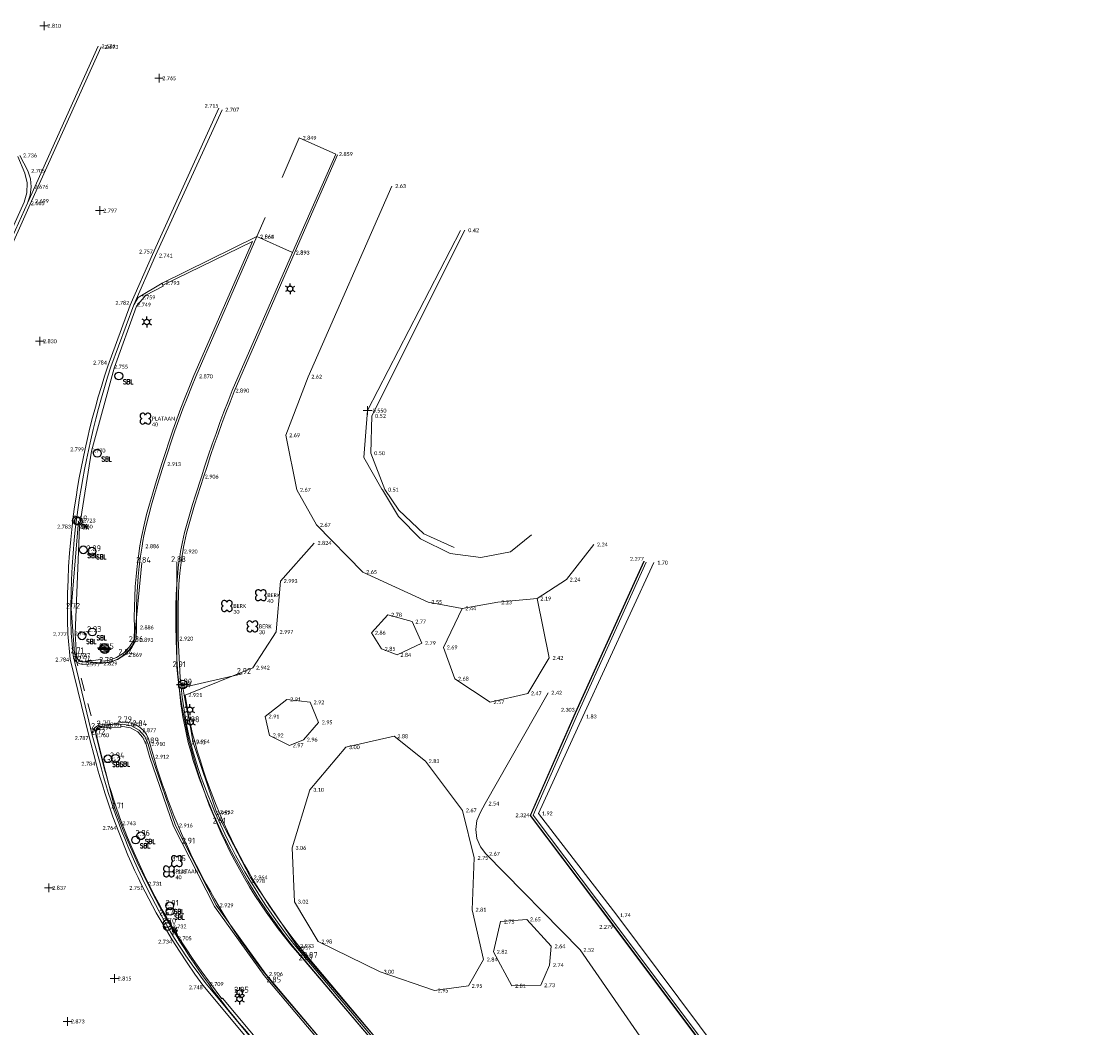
# Model space of a CAD drawing. Header units: metres. Extents: x 152089 to 154194, y 463573 to 464275.
# Tile 10 of 35: x 152446 to 152496, y 463979 to 464026. Entities that reach past the tile are written whole.
import ezdxf
from ezdxf.enums import TextEntityAlignment as Align
from ezdxf.lldxf.tags import DXFTag

# ---------------------------------------------------------------- set-up
doc = ezdxf.new("R2010")
doc.units = ezdxf.units.M
doc.header["$MEASUREMENT"] = 0
doc.linetypes.add('XX-HIDDEN', pattern=[4, 2, -2])
for name, color, linetype, lineweight, true_color in [('B-ME-AL-HOOGTELABEL_HOOGTEMERK-S', 1, 'Continuous', 0, 0xff0000), ('B-ME-AL-HOOGTELABEL_WATERPEIL-S', 150, 'Continuous', 0, 0x007fff), ('B-ME-AM-AS-G', 2, 'Continuous', 0, 0xffff00), ('B-ME-GR-STRUIK-G', 7, 'Continuous', 0, 0x009926), ('B-ME-VH-KANTOPSLUITING_OPSLUITBAND_100X200-G', 7, 'VH-OPSLUITBAND_100X200', 0, 0xff7fbf), ('B-ME-VH-KANTOPSLUITING_TROTTOIRBAND_130 150-G', 7, 'VH-TROTTOIRBAND_130-150', 0, 0xff7fdf), ('B-ME-VH-KANTOPSLUITING_TROTTOIRBAND_180 200-G', 7, 'VH-TROTTOIRBAND_180-200', 0, 0xff7fff), ('B-ME-VH-VERHARDING_KLINKERS-G', 40, 'Continuous', 0, 0xffbf00), ('B-ME-WH-BESCHOEIING-G', 7, 'Continuous', 0, 0x992600), ('B-ME-WH-WATERBODEM-G', 160, 'Continuous', 0, 0x003fff), ('B-ME-WH-WATERLIJN-G', 150, 'Continuous', 0, 0x007fff)]:
    doc.layers.add(name, color=color, linetype=linetype, lineweight=lineweight, true_color=true_color)
for name, color, linetype in [('B-ME-GR-BOOM-S', 100, 'Continuous'), ('B-ME-IE-MEUBILAIR_LICHTMAST-S', 1, 'Continuous'), ('B-ME-IE-MEUBILAIR_SCHAMPBLOK-S', 1, 'Continuous'), ('B-ME-IE-MEUBILAIR_TROTTOIRKOLK-S', 1, 'Continuous'), ('B-ME-IE-MEUBILAIR_VERKEERSBORD-S', 1, 'Continuous'), ('X-XX-AL-MEETPUNT_DATA_HOOGTE-T', 7, 'Continuous')]:
    doc.layers.add(name, color=color, linetype=linetype)
for name, color, linetype, lineweight in [('B-ME-GW-WATERGANG_INSTEEK-G', 120, 'Continuous', 18), ('B-ME-IE-TERREINAFSCHEIDING_KUNSTMATIG_HEKWERK-G', 202, 'IE-TERREINAFSCHEIDING-KUNSTMATIG', 18), ('B-ME-VH-KANTOPSLUITING_VOORKANTBAND-G', 210, 'Continuous', 18), ('B-ME-VH-MATERIAALGRENS-G', 243, 'XX-HIDDEN', 18), ('B-ME-VH-VERHARDING_ASFALT-G', 2, 'Continuous', 18), ('B-ME-VH-VERHARDING_TEGEL-G', 24, 'Continuous', 18)]:
    doc.layers.add(name, color=color, linetype=linetype, lineweight=lineweight)
doc.styles.add('18_100', font='romans', dxfattribs={"width": 0.8, "height": 0.18})
doc.styles.add('18_200', font='romans', dxfattribs={"width": 0.8, "height": 0.36})
doc.styles.add('NLCS-ISO-ANNOTATIVE-T18', font='txt', dxfattribs={"height": 1.8})
doc.styles.add('ROMANS', font='romans', dxfattribs={"height": 5})
doc.styles.add('SLK', font='calibri.ttf', dxfattribs={"height": 0.3})
doc.linetypes.add('IE-TERREINAFSCHEIDING-KUNSTMATIG', pattern='A,4,[82,NLCS.SHX,S=0.75,R=90,X=0,Y=0],4,-2', length=10)
tags = doc.linetypes.add('VH-OPSLUITBAND_100X200', pattern=[16, 8, -2, 4, -2]).pattern_tags.tags
tags[10:11] = [DXFTag(74, 4), DXFTag(75, 0), DXFTag(340, '0'), DXFTag(46, 1.0), DXFTag(50, 0.0), DXFTag(44, 0.0), DXFTag(45, 0.0)]
tags[8:9] = [DXFTag(74, 4), DXFTag(75, 0), DXFTag(340, '0'), DXFTag(46, 1.0), DXFTag(50, 0.0), DXFTag(44, 0.0), DXFTag(45, 0.0)]
tags[6:7] = [DXFTag(74, 4), DXFTag(75, 0), DXFTag(340, '0'), DXFTag(46, 1.0), DXFTag(50, 0.0), DXFTag(44, 0.0), DXFTag(45, 0.0)]
tags[4:5] = [DXFTag(74, 4), DXFTag(75, 0), DXFTag(340, '0'), DXFTag(46, 1.0), DXFTag(50, 0.0), DXFTag(44, 0.0), DXFTag(45, 0.0)]
tags = doc.linetypes.add('VH-TROTTOIRBAND_130-150', pattern=[15, 5, -2, 2, -2, 2, -2]).pattern_tags.tags
tags[14:15] = [DXFTag(74, 4), DXFTag(75, 0), DXFTag(340, '0'), DXFTag(46, 1.0), DXFTag(50, 0.0), DXFTag(44, 0.0), DXFTag(45, 0.0)]
tags[12:13] = [DXFTag(74, 4), DXFTag(75, 0), DXFTag(340, '0'), DXFTag(46, 1.0), DXFTag(50, 0.0), DXFTag(44, 0.0), DXFTag(45, 0.0)]
tags[10:11] = [DXFTag(74, 4), DXFTag(75, 0), DXFTag(340, '0'), DXFTag(46, 1.0), DXFTag(50, 0.0), DXFTag(44, 0.0), DXFTag(45, 0.0)]
tags[8:9] = [DXFTag(74, 4), DXFTag(75, 0), DXFTag(340, '0'), DXFTag(46, 1.0), DXFTag(50, 0.0), DXFTag(44, 0.0), DXFTag(45, 0.0)]
tags[6:7] = [DXFTag(74, 4), DXFTag(75, 0), DXFTag(340, '0'), DXFTag(46, 1.0), DXFTag(50, 0.0), DXFTag(44, 0.0), DXFTag(45, 0.0)]
tags[4:5] = [DXFTag(74, 4), DXFTag(75, 0), DXFTag(340, '0'), DXFTag(46, 1.0), DXFTag(50, 0.0), DXFTag(44, 0.0), DXFTag(45, 0.0)]
tags = doc.linetypes.add('VH-TROTTOIRBAND_180-200', pattern=[20, 10, -2, 2, -2, 2, -2]).pattern_tags.tags
tags[14:15] = [DXFTag(74, 4), DXFTag(75, 0), DXFTag(340, '0'), DXFTag(46, 1.0), DXFTag(50, 0.0), DXFTag(44, 0.0), DXFTag(45, 0.0)]
tags[12:13] = [DXFTag(74, 4), DXFTag(75, 0), DXFTag(340, '0'), DXFTag(46, 1.0), DXFTag(50, 0.0), DXFTag(44, 0.0), DXFTag(45, 0.0)]
tags[10:11] = [DXFTag(74, 4), DXFTag(75, 0), DXFTag(340, '0'), DXFTag(46, 1.0), DXFTag(50, 0.0), DXFTag(44, 0.0), DXFTag(45, 0.0)]
tags[8:9] = [DXFTag(74, 4), DXFTag(75, 0), DXFTag(340, '0'), DXFTag(46, 1.0), DXFTag(50, 0.0), DXFTag(44, 0.0), DXFTag(45, 0.0)]
tags[6:7] = [DXFTag(74, 4), DXFTag(75, 0), DXFTag(340, '0'), DXFTag(46, 1.0), DXFTag(50, 0.0), DXFTag(44, 0.0), DXFTag(45, 0.0)]
tags[4:5] = [DXFTag(74, 4), DXFTag(75, 0), DXFTag(340, '0'), DXFTag(46, 1.0), DXFTag(50, 0.0), DXFTag(44, 0.0), DXFTag(45, 0.0)]

# ---------------------------------------------------------------- blocks, each defined once
blk = doc.blocks.new('LICHTMAST')
at = {"ltscale": 0.1}
for p, q in [((-0.11, 0.063), (-0.219, 0.127)), ((0, 0.127), (0, 0.253)), ((0.11, 0.063), (0.219, 0.127)), ((-0.11, -0.063), (-0.219, -0.127)), ((0, -0.127), (0, -0.253)), ((0.11, -0.063), (0.219, -0.127))]:
    blk.add_line(p, q, dxfattribs=at)
blk.add_circle((0, 0), 0.127, dxfattribs=at)
at = {"style": '18_200', "width": 0.8}
blk.add_attdef('HOOGTE', (0.247, 0.242), '', height=0.25, dxfattribs=at)
blk = doc.blocks.new('boom')
for centre, major_axis, start_param, end_param in [((-0.122, 0.122), (-0.0916, 0.0916), 4.266828, 8.299543), ((0.122, 0.122), (0.0916, 0.0916), 4.266828, 8.299543), ((-0.122, -0.122), (0.0916, 0.0916), 1.125235, 5.15795), ((0.122, -0.122), (-0.0916, 0.0916), 1.125235, 5.15795)]:
    blk.add_ellipse(centre, major_axis=major_axis, ratio=1, start_param=start_param, end_param=end_param)
at = {"style": '18_200', "width": 0.8}
blk.add_attdef('HOOGTE', (0.314, 0.12), '', height=0.25, dxfattribs=at)
blk = doc.blocks.new('verkeersbord')
blk.add_line((-0.3, 0), (0.3, 0))
for radius in [0.2, 0.0745]:
    blk.add_circle((0, 0), radius)
at = {"style": '18_200', "width": 0.8}
blk.add_attdef('HOOGTE', (0.245, 0.178), '', height=0.25, dxfattribs=at)
blk = doc.blocks.new('schampblok')
at = {"ltscale": 2}
blk.add_ellipse((0, 0), major_axis=(-0.127, 0.127), ratio=1, start_param=1.570796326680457, end_param=7.853981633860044, dxfattribs=at)
at = {"ltscale": 2, "style": '18_100', "width": 0.8}
blk.add_text('SBL', height=0.216, dxfattribs=at).set_placement((0.193, -0.375))
at = {"style": '18_200', "width": 0.8}
blk.add_attdef('HOOGTE', (0.212, 0.28), '', height=0.25, dxfattribs=at)
blk = doc.blocks.new('TROTTOIRKOLK')
at = {"ltscale": 2}
blk.add_ellipse((0, 0), major_axis=(-0.127, 0.127), ratio=1, start_param=3.926991, end_param=10.210176, dxfattribs=at)
at = {"ltscale": 2, "style": '18_100', "width": 0.8}
blk.add_text('TK', height=0.216, dxfattribs=at).set_placement((0.193, -0.375))
at = {"style": '18_200', "width": 0.8}
blk.add_attdef('HOOGTE', (0.214, 0.179), '', height=0.25, dxfattribs=at)
blk = doc.blocks.new('hoogtemaat')
at = {"color": 0, "linetype": 'ByBlock'}
for points in [[(-0.2, 0, 0), (0.2, 0, 0)], [(0, -0.2, 0), (0, 0.2, 0)]]:
    blk.add_polyline3d(points, dxfattribs=at)
at = {"style": '18_200', "width": 0.8}
blk.add_attdef('HOOGTE', (0.247, 0.263), '', height=0.25, dxfattribs=at)
blk = doc.blocks.new('waterpeil met hoogte')
at = {"color": 0, "linetype": 'ByBlock'}
for points in [[(-0.2, 0), (0.2, 0)], [(0, -0.2), (0, 0.2)]]:
    blk.add_lwpolyline(points, dxfattribs=at)
at = {"style": 'ROMANS'}
blk.add_attdef('HOOGTE', (0, 0), '', height=1.5, dxfattribs=at)

msp = doc.modelspace()

# ---------------------------------------------------------------- linework, layer by layer
at = {"layer": 'B-ME-GR-STRUIK-G'}
for points in [[(152465.377, 463996.933), (152465.9, 463995.483), (152467.542, 463994.402), (152469.273, 463994.806), (152470.273, 463996.448), (152469.708, 463999.193), (152467.897, 463999.019), (152466.24, 463998.739), (152465.377, 463996.933)], [(152462.508, 463996.865), (152462.054, 463997.609), (152462.808, 463998.443), (152463.923, 463998.125), (152464.373, 463997.131), (152463.232, 463996.583), (152462.508, 463996.865)], [(152458.253, 463992.401), (152457.333, 463992.865), (152457.136, 463993.738), (152458.139, 463994.531), (152459.217, 463994.396), (152459.598, 463993.467), (152458.904, 463992.665), (152458.253, 463992.401)], [(152459.582, 463983.326), (152462.456, 463981.933), (152464.958, 463981.064), (152466.529, 463981.277), (152467.229, 463982.497), (152466.71, 463984.799), (152466.8, 463987.198), (152466.263, 463989.396), (152464.543, 463991.672), (152463.093, 463992.821), (152460.859, 463992.318), (152459.201, 463990.347), (152458.381, 463987.661), (152458.487, 463985.173), (152459.582, 463983.326)], [(152470.365, 463983.109), (152469.23, 463984.353), (152468.018, 463984.25), (152467.692, 463982.854), (152468.539, 463981.276), (152469.885, 463981.309), (152470.289, 463982.237), (152470.365, 463983.109)]]:
    msp.add_lwpolyline(points, close=True, dxfattribs=at)
at = {"layer": 'B-ME-GW-WATERGANG_INSTEEK-G'}
for points in [[(152472.329, 464001.691), (152471.061, 464000.071), (152469.708, 463999.193), (152467.897, 463999.019), (152466.24, 463998.739), (152464.665, 463999.032), (152461.652, 464000.418), (152459.509, 464002.596), (152458.592, 464004.221), (152458.09, 464006.746), (152459.112, 464009.455), (152462.995, 464018.271)], [(152495.674, 463954.957), (152494.455, 463954.401), (152491.246, 463958.656), (152486.183, 463965.616), (152483.702, 463968.707), (152481.206, 463970.921), (152479.686, 463972.675), (152476.226, 463976.407), (152471.7, 463982.947), (152467.337, 463987.384), (152467.086, 463987.717), (152466.927, 463988.102), (152466.873, 463988.516), (152466.927, 463988.929), (152467.084, 463989.315), (152467.309, 463989.711), (152470.218, 463994.838)]]:
    msp.add_lwpolyline(points, dxfattribs=at)
at = {"layer": 'B-ME-IE-TERREINAFSCHEIDING_KUNSTMATIG_HEKWERK-G'}
msp.add_lwpolyline([(152459.4, 464001.762), (152457.835, 464000.002), (152457.644, 463997.648), (152456.555, 463995.996), (152453.428, 463994.729), (152453.78, 463992.581), (152454.885, 463989.315), (152456.447, 463986.296), (152458.592, 463983.125), (152466.652, 463973.706), (152473.371, 463965.604), (152476.377, 463962.122)], dxfattribs=at)
at = {"layer": 'B-ME-IE-TERREINAFSCHEIDING_KUNSTMATIG_HEKWERK-G', "ltscale": 0.2}
msp.add_lwpolyline([(152485.219, 463955.165), (152477.463, 463963.15), (152476.345, 463962.09), (152459.138, 463982.571, -0.133863), (152453.317, 463995.079), (152456.062, 463995.71)], format="xyb", dxfattribs=at)
at = {"layer": 'B-ME-VH-KANTOPSLUITING_OPSLUITBAND_100X200-G'}
for points in [[(152460.483, 464019.711), (152458.52, 464015.247), (152455.698, 464008.771), (152455.505, 464008.282), (152455.317, 464007.789), (152455.132, 464007.295), (152454.953, 464006.799), (152454.778, 464006.302), (152454.608, 464005.803), (152454.442, 464005.302), (152454.281, 464004.8), (152454.006, 464003.943), (152453.869, 464003.514), (152453.737, 464003.086), (152453.613, 464002.656), (152453.499, 464002.224), (152453.399, 464001.789), (152453.355, 464001.572), (152453.315, 464001.353), (152453.276, 464001.106), (152453.241, 464000.858), (152453.21, 464000.61), (152453.184, 464000.361), (152453.144, 463999.861), (152453.117, 463999.359), (152453.103, 463998.856), (152453.099, 463998.352), (152453.103, 463997.848), (152453.113, 463997.345), (152453.133, 463996.742), (152453.163, 463996.139), (152453.205, 463995.536), (152453.262, 463994.935), (152453.296, 463994.636), (152453.335, 463994.337), (152453.378, 463994.039), (152453.426, 463993.742), (152453.479, 463993.446), (152453.538, 463993.152), (152453.602, 463992.859), (152453.671, 463992.567), (152453.781, 463992.151), (152453.903, 463991.739), (152454.034, 463991.328), (152454.175, 463990.921), (152454.323, 463990.516), (152454.479, 463990.114), (152454.642, 463989.714), (152454.809, 463989.316), (152454.986, 463988.912), (152455.171, 463988.511), (152455.363, 463988.114), (152455.561, 463987.719), (152455.766, 463987.328), (152455.978, 463986.94), (152456.195, 463986.556), (152456.419, 463986.176), (152456.662, 463985.776), (152456.912, 463985.38), (152457.169, 463984.989), (152457.432, 463984.602), (152457.703, 463984.22), (152457.979, 463983.842), (152458.262, 463983.469), (152458.551, 463983.102), (152466.548, 463973.641)], [(152452.399, 464013.684), (152456.54, 464015.712), (152453.829, 464009.51), (152453.625, 464009.008), (152453.426, 464008.504), (152453.233, 464007.999), (152453.046, 464007.491), (152452.864, 464006.981), (152452.689, 464006.469), (152452.519, 464005.955), (152452.355, 464005.44), (152452.061, 464004.5), (152451.917, 464004.028), (152451.779, 464003.553), (152451.649, 464003.077), (152451.53, 464002.597), (152451.425, 464002.115), (152451.378, 464001.871), (152451.336, 464001.627), (152451.265, 464001.16), (152451.206, 464000.69), (152451.158, 464000.219), (152451.121, 463999.746), (152451.095, 463999.273), (152451.08, 463998.799), (152451.077, 463998.326), (152451.085, 463997.856), (152451.07, 463997.302), (152450.862, 463996.954), (152450.577, 463996.665), (152450.251, 463996.46), (152449.887, 463996.332), (152449.538, 463996.293)], [(152450.447, 463993.297), (152450.906, 463993.211), (152451.236, 463993.025), (152451.473, 463992.765), (152451.622, 463992.445), (152451.798, 463991.845), (152452.898, 463988.659), (152454.786, 463984.957), (152457.078, 463981.765), (152465.021, 463972.348)]]:
    msp.add_lwpolyline(points, dxfattribs=at)
at = {"layer": 'B-ME-VH-KANTOPSLUITING_TROTTOIRBAND_130 150-G'}
for points in [[(152445.692, 464019.642), (152446.02, 464018.865), (152446.126, 464018.421), (152446.113, 464017.964), (152445.981, 464017.527), (152445.979, 464017.522), (152444.739, 464014.782), (152444.281, 464013.877), (152443.731, 464013.023), (152443.096, 464012.232), (152442.382, 464011.511), (152441.596, 464010.867), (152440.699, 464010.281), (152439.742, 464009.796), (152438.738, 464009.419), (152437.699, 464009.154), (152436.93, 464009.052), (152436.742, 464009.094), (152436.625, 464009.247), (152436.634, 464009.439), (152436.672, 464009.529), (152436.995, 464010.3), (152436.881, 464010.377)], [(152452.373, 464013.785), (152452.41, 464013.642), (152451.616, 464013.227), (152451.182, 464012.709), (152450.139, 464009.855), (152449.105, 464006.009), (152448.542, 464002.517), (152448.338, 463997.569), (152448.41, 463996.574), (152448.415, 463996.507), (152448.462, 463996.377), (152448.568, 463996.289), (152448.704, 463996.269), (152449.53, 463996.367), (152449.55, 463996.194)], [(152450.447, 463993.38), (152450.448, 463993.25), (152449.579, 463993.23), (152449.544, 463993.229), (152449.404, 463993.182), (152449.314, 463993.066), (152449.305, 463992.919), (152449.587, 463991.716), (152449.683, 463991.352), (152449.784, 463990.989), (152449.89, 463990.628), (152450.001, 463990.267), (152450.117, 463989.909), (152450.238, 463989.551), (152450.363, 463989.196), (152450.493, 463988.842), (152450.628, 463988.489), (152450.769, 463988.137), (152450.914, 463987.787), (152451.065, 463987.44), (152451.219, 463987.094), (152451.378, 463986.75), (152451.54, 463986.408), (152451.707, 463986.068), (152452.031, 463985.432), (152452.199, 463985.116), (152452.37, 463984.803), (152452.545, 463984.491), (152452.723, 463984.182), (152452.906, 463983.876), (152453.093, 463983.572), (152453.439, 463983.031), (152453.798, 463982.498), (152454.168, 463981.973), (152454.551, 463981.458), (152455.128, 463980.673), (152455.164, 463980.708)]]:
    msp.add_lwpolyline(points, dxfattribs=at)
at = {"layer": 'B-ME-VH-KANTOPSLUITING_TROTTOIRBAND_180 200-G'}
msp.add_lwpolyline([(152455.164, 463980.708), (152463.533, 463970.711), (152470.064, 463963.001), (152474.276, 463957.994), (152477.808, 463954.037), (152481.305, 463950.498), (152482.042, 463949.835), (152482.81, 463949.286), (152485.17, 463948.168), (152486.387, 463947.753), (152486.511, 463947.768), (152486.637, 463947.812), (152486.706, 463947.614)], dxfattribs=at)
at = {"layer": 'B-ME-VH-KANTOPSLUITING_VOORKANTBAND-G'}
for points in [[(152448.492, 464002.765), (152448.15, 463998.721), (152448.316, 463996.665, 0.306182), (152448.701, 463996.269), (152449.695, 463996.218)], [(152490.297, 463949.612), (152486.703, 463947.71, -0.331774), (152486.345, 463947.653), (152484.123, 463948.491), (152482.521, 463949.494), (152481.802, 463950.078), (152479.398, 463952.178), (152469.259, 463963.889), (152463.596, 463970.397), (152456.42, 463978.978, -0.09152), (152450.181, 463989.484), (152449.314, 463992.902, -0.609916), (152449.571, 463993.281)]]:
    msp.add_lwpolyline(points, format="xyb", dxfattribs=at)
at = {"layer": 'B-ME-VH-MATERIAALGRENS-G'}
msp.add_line((152458.711, 464020.499), (152456.746, 464015.932), dxfattribs=at)
at = {"layer": 'B-ME-VH-MATERIAALGRENS-G', "ltscale": 0.3}
msp.add_lwpolyline([(152448.316, 463996.665), (152449.314, 463992.902)], dxfattribs=at)
at = {"layer": 'B-ME-VH-VERHARDING_ASFALT-G'}
for points in [[(152445.006, 464014.629), (152446.33, 464017.575), (152449.547, 464024.707)], [(152454.98, 464021.874), (152451.923, 464015.106), (152450.882, 464012.77), (152449.854, 464009.945), (152449.7, 464009.473), (152449.553, 464008.999), (152449.412, 464008.522), (152449.277, 464008.044), (152449.149, 464007.564), (152449.027, 464007.083), (152448.911, 464006.6), (152448.802, 464006.116), (152448.707, 464005.672), (152448.618, 464005.227), (152448.534, 464004.782), (152448.455, 464004.335), (152448.382, 464003.887), (152448.315, 464003.438), (152448.254, 464002.989), (152448.2, 464002.539), (152448.135, 464001.92), (152448.083, 464001.3), (152448.041, 464000.678), (152448.012, 464000.056), (152447.993, 463999.434), (152447.987, 463998.811), (152447.992, 463998.189), (152448.008, 463997.567), (152448.116, 463996.393), (152448.993, 463992.795), (152449.276, 463991.684), (152449.38, 463991.312), (152449.488, 463990.94), (152449.6, 463990.57), (152449.717, 463990.201), (152449.837, 463989.834), (152449.962, 463989.468), (152450.091, 463989.104), (152450.225, 463988.741), (152450.497, 463988.032), (152450.639, 463987.68), (152450.786, 463987.33), (152450.936, 463986.981), (152451.091, 463986.635), (152451.251, 463986.291), (152451.416, 463985.949), (152451.579, 463985.624), (152451.746, 463985.302), (152451.918, 463984.983), (152452.093, 463984.665), (152452.273, 463984.349), (152452.456, 463984.036), (152452.832, 463983.415), (152453.171, 463982.878), (152453.52, 463982.347), (152453.879, 463981.823), (152454.249, 463981.307), (152463.213, 463970.567)]]:
    msp.add_lwpolyline(points, dxfattribs=at)
at = {"layer": 'B-ME-VH-VERHARDING_KLINKERS-G'}
for q in [(152458.711, 464020.499), (152458.389, 464015.196)]:
    msp.add_line((152460.392, 464019.751), q, dxfattribs=at)
for points in [[(152445.782, 464019.686), (152446.156, 464018.975), (152446.272, 464018.613), (152446.31, 464018.235), (152446.265, 464017.847), (152446.138, 464017.477)], [(152456.746, 464015.932), (152452.373, 464013.785), (152451.26, 464013.12), (152451.054, 464012.782)]]:
    msp.add_lwpolyline(points, dxfattribs=at)
at = {"layer": 'B-ME-VH-VERHARDING_TEGEL-G'}
for points in [[(152432.811, 463984.053), (152433.545, 463984.724), (152434.211, 463985.464), (152434.801, 463986.264), (152435.311, 463987.119), (152435.726, 463988), (152436.056, 463988.916), (152436.296, 463989.86), (152436.445, 463990.822), (152436.513, 463991.641), (152436.781, 463993.754), (152437.082, 463995.496), (152437.589, 463997.421), (152438.93, 464001.246), (152440.534, 464005.097), (152441.455, 464007.146), (152442.947, 464010.397), (152444.895, 464014.708), (152446.138, 464017.477), (152449.41, 464024.737)], [(152455.136, 464021.803), (152452.065, 464015.057), (152451.054, 464012.782), (152449.994, 464009.914), (152449.843, 464009.436), (152449.697, 464008.956), (152449.558, 464008.474), (152449.425, 464007.99), (152449.298, 464007.505), (152449.177, 464007.018), (152449.063, 464006.529), (152448.954, 464006.039), (152448.863, 464005.602), (152448.776, 464005.164), (152448.694, 464004.725), (152448.616, 464004.285), (152448.545, 464003.845), (152448.478, 464003.403), (152448.418, 464002.96), (152448.364, 464002.517), (152448.3, 464001.903), (152448.247, 464001.288), (152448.205, 464000.672), (152448.174, 464000.055), (152448.154, 463999.437), (152448.145, 463998.82), (152448.147, 463998.202), (152448.161, 463997.585), (152448.246, 463996.562), (152449.124, 463992.872), (152449.464, 463991.678), (152449.559, 463991.314), (152449.659, 463990.95), (152449.763, 463990.588), (152449.873, 463990.227), (152449.987, 463989.868), (152450.106, 463989.51), (152450.229, 463989.154), (152450.358, 463988.8), (152450.493, 463988.444), (152450.633, 463988.089), (152450.778, 463987.737), (152450.928, 463987.386), (152451.082, 463987.037), (152451.24, 463986.69), (152451.568, 463986.002), (152451.889, 463985.359), (152452.054, 463985.04), (152452.222, 463984.723), (152452.395, 463984.407), (152452.572, 463984.095), (152452.753, 463983.785), (152452.94, 463983.478), (152453.112, 463983.206), (152453.287, 463982.935), (152453.466, 463982.667), (152453.649, 463982.401), (152453.835, 463982.138), (152454.024, 463981.877), (152454.216, 463981.619), (152454.412, 463981.363), (152463.513, 463970.414)], [(152466.472, 463973.576), (152458.473, 463983.039), (152458.183, 463983.408), (152457.899, 463983.782), (152457.621, 463984.161), (152457.35, 463984.545), (152457.086, 463984.934), (152456.828, 463985.326), (152456.577, 463985.723), (152456.333, 463986.124), (152456.109, 463986.506), (152455.89, 463986.892), (152455.678, 463987.281), (152455.472, 463987.674), (152455.273, 463988.069), (152455.081, 463988.469), (152454.895, 463988.871), (152454.717, 463989.276), (152454.549, 463989.675), (152454.387, 463990.077), (152454.23, 463990.481), (152454.08, 463990.887), (152453.939, 463991.297), (152453.807, 463991.709), (152453.685, 463992.124), (152453.574, 463992.542), (152453.504, 463992.836), (152453.44, 463993.131), (152453.381, 463993.428), (152453.328, 463993.725), (152453.279, 463994.024), (152453.236, 463994.323), (152453.197, 463994.624), (152453.163, 463994.925), (152453.106, 463995.528), (152453.063, 463996.133), (152453.033, 463996.738), (152453.013, 463997.342), (152453.003, 463997.847), (152452.999, 463998.352), (152453.003, 463998.858), (152453.017, 463999.363), (152453.044, 463999.867), (152453.085, 464000.37), (152453.111, 464000.621), (152453.142, 464000.871), (152453.177, 464001.121), (152453.216, 464001.37), (152453.256, 464001.59), (152453.301, 464001.81), (152453.402, 464002.248), (152453.516, 464002.682), (152453.641, 464003.114), (152453.774, 464003.544), (152453.911, 464003.973), (152454.186, 464004.83), (152454.347, 464005.333), (152454.513, 464005.835), (152454.683, 464006.335), (152454.859, 464006.833), (152455.039, 464007.33), (152455.223, 464007.825), (152455.412, 464008.318), (152455.606, 464008.809), (152458.389, 464015.196), (152456.746, 464015.932), (152453.922, 464009.471), (152453.718, 464008.971), (152453.519, 464008.468), (152453.327, 464007.964), (152453.14, 464007.457), (152452.959, 464006.948), (152452.783, 464006.437), (152452.614, 464005.924), (152452.45, 464005.41), (152452.156, 464004.47), (152452.013, 464003.999), (152451.875, 464003.526), (152451.746, 464003.052), (152451.627, 464002.574), (152451.523, 464002.095), (152451.477, 464001.853), (152451.435, 464001.611), (152451.364, 464001.146), (152451.305, 464000.678), (152451.257, 464000.21), (152451.22, 463999.739), (152451.195, 463999.269), (152451.18, 463998.797), (152451.177, 463998.326), (152451.185, 463997.856), (152451.17, 463997.28), (152450.947, 463996.901), (152450.64, 463996.587), (152450.294, 463996.37), (152449.909, 463996.235), (152449.503, 463996.189), (152448.704, 463996.149), (152448.555, 463996.174), (152448.423, 463996.245), (152448.302, 463996.386), (152448.246, 463996.562)], [(152449.124, 463992.872), (152449.148, 463993.052), (152449.239, 463993.21), (152449.399, 463993.329), (152449.594, 463993.37), (152450.551, 463993.381), (152450.947, 463993.302), (152451.298, 463993.102), (152451.559, 463992.816), (152451.721, 463992.464), (152451.893, 463991.875), (152452.99, 463988.698), (152454.871, 463985.009), (152457.157, 463981.826), (152465.098, 463972.413)]]:
    msp.add_lwpolyline(points, dxfattribs=at)
for points in [[(152485.056, 463954.901), (152484.173, 463953.917), (152478.856, 463959.064), (152475.878, 463962.248), (152464.424, 463976.008), (152458.93, 463982.461, -0.159571), (152453.041, 463996.022), (152453.044, 464000.88)], [(152449.695, 463996.218, 0.258709), (152451.079, 463997.186), (152451.426, 464000.85)], [(152483.16, 463952.495), (152478.175, 463957.256), (152474.858, 463960.859), (152464.256, 463973.484), (152457.448, 463981.44, -0.104696), (152451.797, 463992.497, 0.366771), (152450.556, 463993.483), (152449.571, 463993.281)]]:
    msp.add_lwpolyline(points, format="xyb", dxfattribs=at)
at = {"layer": 'B-ME-WH-BESCHOEIING-G', "color": 24, "true_color": 0xa52a2a}
msp.add_lwpolyline([(152491.935, 463959.009), (152486.656, 463966.023), (152483.403, 463970.527), (152477.907, 463977.815), (152473.113, 463984.218), (152469.384, 463989.16), (152471.468, 463993.901), (152474.647, 464000.921)], dxfattribs=at)
at = {"layer": 'B-ME-WH-WATERBODEM-G'}
for points in [[(152466.373, 464016.228), (152462.066, 464007.637), (152462.023, 464005.916), (152462.663, 464004.23), (152463.307, 464003.276), (152464.465, 464002.18), (152465.874, 464001.55)], [(152474.665, 464000.913), (152471.487, 463993.893), (152469.407, 463989.163), (152473.129, 463984.23), (152477.923, 463977.827), (152483.419, 463970.538), (152486.672, 463966.035), (152491.956, 463959.01), (152494.725, 463955.5)], [(152474.756, 464000.872), (152471.578, 463993.852), (152469.522, 463989.176), (152473.209, 463984.29), (152478.002, 463977.887), (152483.5, 463970.598), (152486.752, 463966.094), (152492.035, 463959.071), (152494.803, 463955.562)], [(152494.81, 463955.558), (152492.176, 463959.11), (152486.838, 463966.257), (152483.597, 463970.789), (152478.173, 463978.15), (152473.39, 463984.548), (152469.78, 463989.254), (152471.817, 463993.738), (152475.114, 464000.854)]]:
    msp.add_lwpolyline(points, dxfattribs=at)
at = {"layer": 'B-ME-WH-WATERLIJN-G'}
for points in [[(152466.161, 464016.211), (152461.86, 464007.885), (152461.698, 464005.71), (152462.533, 464004.252), (152462.555, 464004.227), (152463.299, 464002.983), (152464.309, 464001.956), (152465.684, 464001.277), (152467.107, 464001.088), (152468.472, 464001.349), (152469.446, 464002.137)], [(152494.717, 463955.494), (152491.948, 463959.004), (152486.664, 463966.029), (152483.411, 463970.533), (152477.915, 463977.821), (152473.121, 463984.224), (152469.395, 463989.162), (152471.477, 463993.897), (152474.656, 464000.917)]]:
    msp.add_lwpolyline(points, dxfattribs=at)

# ---------------------------------------------------------------- block references
at = {"layer": 'B-ME-AL-HOOGTELABEL_HOOGTEMERK-S'}
for p in [(152446.903, 464025.681), (152452.691, 463986.559), (152447.127, 463985.811), (152450.155, 463981.618), (152447.99, 463979.633)]:
    msp.add_blockref('hoogtemaat', p, dxfattribs=at)
at = {"layer": 'B-ME-AL-HOOGTELABEL_WATERPEIL-S'}
msp.add_blockref('waterpeil met hoogte', (152461.86, 464007.885), dxfattribs=at)
at = {"layer": 'B-ME-AM-AS-G'}
for p in [(152452.22, 464023.257), (152449.487, 464017.135), (152446.702, 464011.092)]:
    msp.add_blockref('hoogtemaat', p, dxfattribs=at)
at = {"layer": 'B-ME-GR-BOOM-S'}
for p in [(152451.592, 464007.516), (152456.929, 463999.348), (152455.359, 463998.85), (152456.54, 463997.905), (152453.044, 463987.048), (152452.68, 463986.573)]:
    msp.add_blockref('boom', p, dxfattribs=at)
at = {"layer": 'B-ME-IE-MEUBILAIR_LICHTMAST-S'}
for p in [(152458.283, 464013.518), (152451.655, 464011.986), (152453.65, 463994.049), (152453.676, 463993.473), (152455.955, 463980.968), (152455.945, 463980.671)]:
    msp.add_blockref('LICHTMAST', p, dxfattribs=at)
at = {"layer": 'B-ME-IE-MEUBILAIR_SCHAMPBLOK-S'}
for p in [(152450.363, 464009.487), (152449.365, 464005.913), (152448.718, 464001.445), (152449.12, 464001.383), (152448.659, 463997.471), (152449.137, 463997.648), (152449.863, 463991.783), (152450.209, 463991.806), (152451.142, 463988.026), (152451.381, 463988.222), (152452.713, 463984.985), (152452.735, 463984.725)]:
    msp.add_blockref('schampblok', p, dxfattribs=at)
at = {"layer": 'B-ME-IE-MEUBILAIR_TROTTOIRKOLK-S'}
for p in [(152448.404, 464002.8), (152448.492, 464002.765), (152452.591, 463984.154), (152452.61, 463984.027)]:
    msp.add_blockref('TROTTOIRKOLK', p, dxfattribs=at)
at = {"layer": 'B-ME-IE-MEUBILAIR_VERKEERSBORD-S'}
for p in [(152449.682, 463996.907), (152449.71, 463996.858), (152453.326, 463995.223)]:
    msp.add_blockref('verkeersbord', p, dxfattribs=at)

# ---------------------------------------------------------------- texts
at = {"layer": 'B-ME-AL-HOOGTELABEL_HOOGTEMERK-S', "style": 'SLK'}
for s, p in [('2.810', (152447.053, 464025.591)), ('3.136', (152452.841, 463986.469)), ('2.837', (152447.277, 463985.721)), ('2.815', (152450.305, 463981.528)), ('2.873', (152448.14, 463979.543))]:
    msp.add_text(s, height=0.18, dxfattribs=at).set_placement(p)
at = {"layer": 'B-ME-AL-HOOGTELABEL_WATERPEIL-S', "style": 'SLK'}
msp.add_text('0.550', height=0.18, dxfattribs=at).set_placement((152462.1, 464007.795))
at = {"layer": 'B-ME-AM-AS-G', "style": 'SLK'}
for s, p in [('2.765', (152452.37, 464023.167)), ('2.797', (152449.637, 464017.045)), ('2.830', (152446.852, 464011.002))]:
    msp.add_text(s, height=0.18, dxfattribs=at).set_placement(p)
at = {"layer": 'B-ME-GR-BOOM-S', "style": 'SLK'}
for s, p in [('PLATAAN', (152451.892, 464007.426)), ('40', (152451.892, 464007.156)), ('BERK', (152457.229, 463999.258)), ('BERK', (152455.659, 463998.76)), ('40', (152457.229, 463998.988)), ('30', (152455.659, 463998.49)), ('BERK', (152456.84, 463997.815)), ('30', (152456.84, 463997.545)), ('PLATAAN', (152452.98, 463986.483)), ('40', (152452.98, 463986.213))]:
    msp.add_text(s, height=0.18, dxfattribs=at).set_placement(p)
at = {"layer": 'B-ME-GR-STRUIK-G', "style": 'SLK'}
for s, p in [('2.23', (152468.047, 463998.929)), ('2.19', (152469.858, 463999.103)), ('2.78', (152462.958, 463998.353)), ('2.44', (152466.39, 463998.649)), ('2.77', (152464.073, 463998.035)), ('2.86', (152462.204, 463997.519)), ('2.85', (152462.658, 463996.775)), ('2.79', (152464.523, 463997.041)), ('2.69', (152465.527, 463996.843)), ('2.84', (152463.382, 463996.493)), ('2.42', (152470.423, 463996.358)), ('2.68', (152466.05, 463995.393)), ('2.47', (152469.423, 463994.716)), ('2.91', (152458.289, 463994.441)), ('2.92', (152459.367, 463994.306)), ('2.57', (152467.692, 463994.312)), ('2.91', (152457.286, 463993.648)), ('2.95', (152459.748, 463993.377)), ('2.92', (152457.483, 463992.775)), ('2.88', (152463.243, 463992.731)), ('2.97', (152458.403, 463992.311)), ('2.96', (152459.054, 463992.575)), ('3.00', (152461.009, 463992.228)), ('2.83', (152464.693, 463991.582)), ('3.10', (152459.351, 463990.257)), ('2.67', (152466.413, 463989.306)), ('3.06', (152458.531, 463987.571)), ('2.75', (152466.95, 463987.108)), ('3.02', (152458.637, 463985.083)), ('2.81', (152466.86, 463984.709)), ('2.65', (152469.38, 463984.263)), ('2.75', (152468.168, 463984.16)), ('2.98', (152459.732, 463983.236)), ('2.82', (152467.842, 463982.764)), ('2.64', (152470.515, 463983.019)), ('2.84', (152467.379, 463982.407)), ('3.00', (152462.606, 463981.843)), ('2.74', (152470.439, 463982.147)), ('2.95', (152465.108, 463980.974)), ('2.95', (152466.679, 463981.187)), ('2.81', (152468.689, 463981.186)), ('2.73', (152470.035, 463981.219))]:
    msp.add_text(s, height=0.18, dxfattribs=at).set_placement(p)
at = {"layer": 'B-ME-GW-WATERGANG_INSTEEK-G', "style": 'SLK'}
for s, p in [('2.63', (152463.145, 464018.181)), ('2.62', (152459.262, 464009.365)), ('2.69', (152458.24, 464006.656)), ('2.67', (152458.742, 464004.131)), ('2.67', (152459.659, 464002.506)), ('2.24', (152472.479, 464001.601)), ('2.65', (152461.802, 464000.328)), ('2.24', (152471.211, 463999.981)), ('2.55', (152464.815, 463998.942)), ('2.23', (152468.047, 463998.929)), ('2.19', (152469.858, 463999.103)), ('2.44', (152466.39, 463998.649)), ('2.42', (152470.368, 463994.748)), ('2.54', (152467.459, 463989.621)), ('2.67', (152467.487, 463987.294)), ('2.52', (152471.85, 463982.857))]:
    msp.add_text(s, height=0.18, dxfattribs=at).set_placement(p)
at = {"layer": 'B-ME-IE-MEUBILAIR_TROTTOIRKOLK-S', "style": 'SLK'}
for s, p in [('2.723', (152448.644, 464002.71)), ('2.732', (152452.85, 463983.937))]:
    msp.add_text(s, height=0.18, dxfattribs=at).set_placement(p)
at = {"layer": 'B-ME-IE-TERREINAFSCHEIDING_KUNSTMATIG_HEKWERK-G', "style": 'SLK'}
for s, p in [('2.824', (152459.55, 464001.672)), ('2.993', (152457.985, 463999.912)), ('2.997', (152457.794, 463997.558)), ('2.942', (152456.705, 463995.906)), ('2.921', (152453.578, 463994.639)), ('2.954', (152453.93, 463992.491)), ('2.952', (152455.035, 463989.225)), ('2.964', (152456.597, 463986.206)), ('2.973', (152458.742, 463983.035))]:
    msp.add_text(s, height=0.18, dxfattribs=at).set_placement(p)
at = {"layer": 'B-ME-VH-MATERIAALGRENS-G', "style": 'SLK'}
for s, p in [('2.849', (152458.861, 464020.409)), ('2.864', (152456.896, 464015.842))]:
    msp.add_text(s, height=0.18, dxfattribs=at).set_placement(p)
at = {"layer": 'B-ME-VH-VERHARDING_ASFALT-G', "style": 'SLK'}
for s, p in [('2.673', (152449.697, 464024.617)), ('2.715', (152454.328, 464021.892)), ('2.699', (152446.48, 464017.485)), ('2.757', (152451.297, 464015.148)), ('2.782', (152450.202, 464012.779)), ('2.784', (152449.168, 464010.015)), ('2.799', (152448.108, 464006.004)), ('2.783', (152447.506, 464002.427)), ('2.777', (152447.315, 463997.455)), ('2.784', (152447.423, 463996.281)), ('2.787', (152448.319, 463992.649)), ('2.784', (152448.63, 463991.463)), ('2.764', (152449.606, 463988.491)), ('2.751', (152450.844, 463985.719)), ('2.734', (152452.181, 463983.232)), ('2.748', (152453.599, 463981.123))]:
    msp.add_text(s, height=0.18, dxfattribs=at).set_placement(p)
at = {"layer": 'B-ME-VH-VERHARDING_KLINKERS-G', "style": 'SLK'}
for s, p in [('2.849', (152458.861, 464020.409)), ('2.859', (152460.542, 464019.661)), ('2.859', (152460.542, 464019.661)), ('2.736', (152445.932, 464019.596)), ('2.736', (152445.932, 464019.596)), ('2.705', (152446.306, 464018.885)), ('2.676', (152446.46, 464018.145)), ('2.665', (152446.288, 464017.387)), ('2.863', (152456.895, 464015.833)), ('2.893', (152458.544, 464015.1)), ('2.793', (152452.53, 464013.695)), ('2.749', (152451.204, 464012.692)), ('2.759', (152451.41, 464013.03))]:
    msp.add_text(s, height=0.18, dxfattribs=at).set_placement(p)
at = {"layer": 'B-ME-VH-VERHARDING_TEGEL-G', "style": 'SLK'}
for s, p in [('2.676', (152449.56, 464024.647)), ('2.707', (152455.286, 464021.713)), ('2.665', (152446.288, 464017.387)), ('2.864', (152456.896, 464015.842)), ('2.741', (152452.215, 464014.967)), ('2.893', (152458.539, 464015.106)), ('2.749', (152451.204, 464012.692)), ('2.755', (152450.144, 464009.824)), ('2.870', (152454.072, 464009.381)), ('2.890', (152455.756, 464008.719)), ('2.770', (152449.104, 464005.949)), ('2.913', (152452.6, 464005.32)), ('2.906', (152454.336, 464004.74)), ('2.750', (152448.514, 464002.427)), ('2.886', (152451.585, 464001.521)), ('2.920', (152453.366, 464001.28)), ('2.886', (152451.335, 463997.766)), ('2.747', (152448.311, 463997.495)), ('2.920', (152453.163, 463997.252)), ('2.893', (152451.32, 463997.19)), ('2.747', (152448.396, 463996.472)), ('2.869', (152450.79, 463996.497)), ('2.755', (152448.573, 463996.155)), ('2.777', (152448.854, 463996.059)), ('2.829', (152449.653, 463996.099)), ('2.818', (152449.744, 463993.28)), ('2.835', (152450.701, 463993.291)), ('2.760', (152449.274, 463992.782)), ('2.794', (152449.389, 463993.12)), ('2.877', (152451.448, 463993.012)), ('2.910', (152451.871, 463992.374)), ('2.943', (152453.724, 463992.452)), ('2.912', (152452.043, 463991.785)), ('2.766', (152449.614, 463991.588)), ('2.957', (152454.867, 463989.186)), ('2.743', (152450.508, 463988.71)), ('2.916', (152453.14, 463988.608)), ('2.731', (152451.718, 463985.912)), ('2.978', (152456.483, 463986.034)), ('2.929', (152455.021, 463984.919)), ('2.705', (152453.09, 463983.388)), ('2.957', (152458.623, 463982.949)), ('2.709', (152454.562, 463981.273)), ('2.906', (152457.307, 463981.736))]:
    msp.add_text(s, height=0.18, dxfattribs=at).set_placement(p)
at = {"layer": 'B-ME-WH-BESCHOEIING-G', "style": 'SLK'}
for s, p in [('2.277', (152474.006, 464000.94)), ('2.303', (152470.809, 463993.958)), ('2.324', (152468.71, 463989.082)), ('2.279', (152472.582, 463983.916))]:
    msp.add_text(s, height=0.18, dxfattribs=at).set_placement(p)
at = {"layer": 'B-ME-WH-WATERBODEM-G', "style": 'SLK'}
for s, p in [('0.42', (152466.523, 464016.138)), ('0.52', (152462.216, 464007.547)), ('0.50', (152462.173, 464005.826)), ('0.51', (152462.813, 464004.14)), ('1.70', (152475.264, 464000.764)), ('1.83', (152471.967, 463993.648)), ('1.92', (152469.93, 463989.164)), ('1.74', (152473.54, 463984.458))]:
    msp.add_text(s, height=0.18, dxfattribs=at).set_placement(p)
at = {"layer": 'X-XX-AL-MEETPUNT_DATA_HOOGTE-T', "style": 'NLCS-ISO-ANNOTATIVE-T18'}
for s, p in [('2.69', (152448.91, 464002.765)), ('2.89', (152449.538, 464001.383)), ('2.84', (152451.844, 464000.85)), ('2.88', (152453.462, 464000.88)), ('2.72', (152448.568, 463998.721)), ('2.93', (152449.555, 463997.648)), ('2.86', (152451.497, 463997.186)), ('2.71', (152448.734, 463996.665)), ('2.85', (152450.128, 463996.858)), ('2.72', (152448.864, 463996.41)), ('2.74', (152449.119, 463996.269)), ('2.79', (152450.113, 463996.218)), ('2.84', (152451.026, 463996.595)), ('2.91', (152453.459, 463996.022)), ('2.92', (152456.48, 463995.71)), ('2.90', (152453.744, 463995.223)), ('2.87', (152453.735, 463995.079)), ('2.74', (152449.743, 463993.167)), ('2.77', (152449.989, 463993.281)), ('2.79', (152450.974, 463993.483)), ('2.84', (152451.674, 463993.29)), ('2.88', (152454.094, 463993.473)), ('2.72', (152449.732, 463992.902)), ('2.89', (152452.215, 463992.497)), ('2.94', (152450.627, 463991.806)), ('2.71', (152450.599, 463989.484)), ('2.91', (152455.314, 463988.789)), ('2.96', (152451.799, 463988.222)), ('2.91', (152453.887, 463987.861)), ('3.05', (152453.462, 463987.048)), ('2.91', (152453.131, 463984.985)), ('2.67', (152452.894, 463984.538)), ('2.70', (152453.009, 463984.154)), ('2.87', (152459.348, 463982.461)), ('2.87', (152459.556, 463982.571)), ('2.85', (152457.866, 463981.44)), ('2.85', (152456.373, 463980.968))]:
    msp.add_text(s, height=0.27, dxfattribs=at).set_placement(p, align=Align.RIGHT)

doc.saveas('drawing.dxf')
